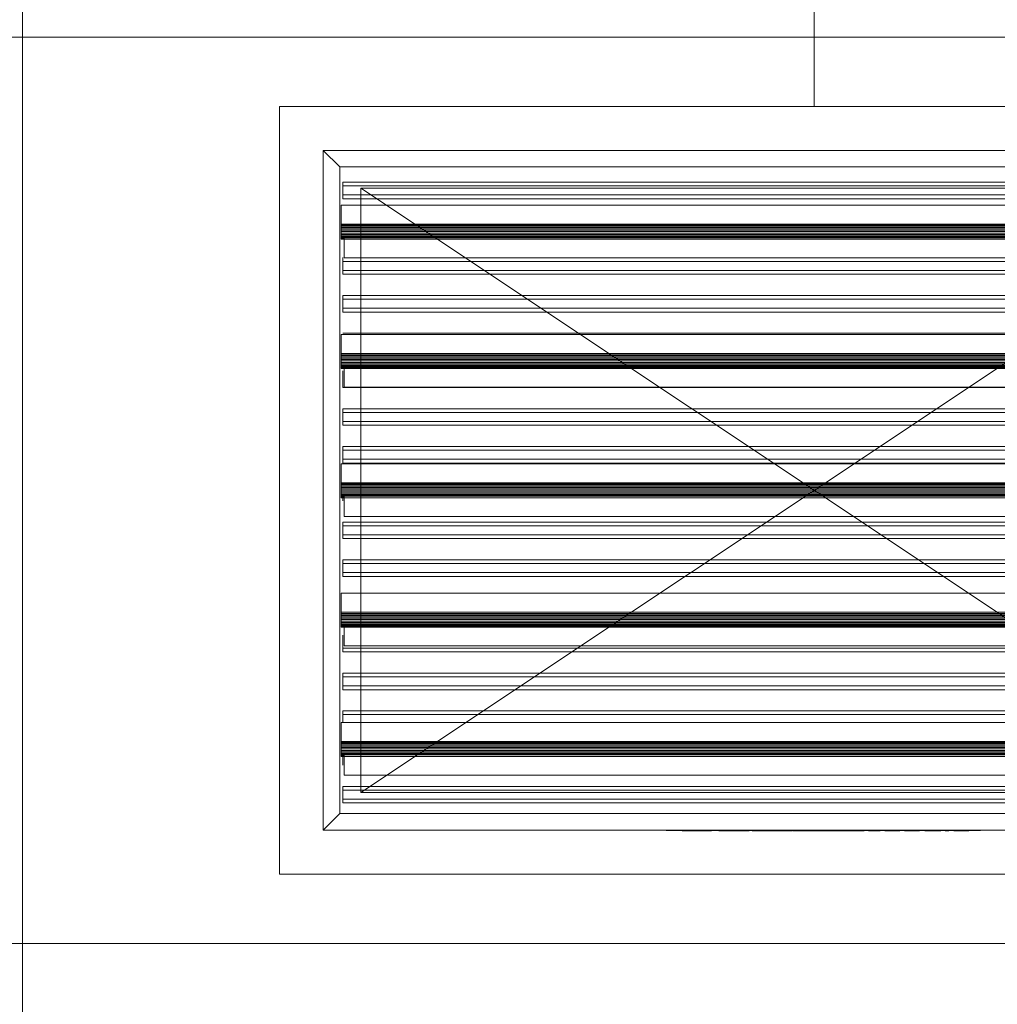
# Model space of a CAD drawing. Header units: metres. Extents: x 3 to 42.2, y -72.9 to -48.7.
# Tile 43 of 189: x 35.176 to 35.5, y -59.155 to -58.829. Entities that reach past the tile are written whole.
import ezdxf

# ---------------------------------------------------------------- set-up
doc = ezdxf.new("R2010")
doc.units = ezdxf.units.M
doc.layers.add('A-DETL', color=7, linetype='Continuous', lineweight=18, true_color=0x00a600)
doc.layers.add('M-HVAC-CDFF-IDEN', color=1, linetype='Continuous', lineweight=9, true_color=0xff0000)
doc.layers.add('A-WALL', color=7, linetype='Continuous', lineweight=18)
doc.layers.add('DUTOS', color=7, linetype='Continuous', lineweight=18)

# ---------------------------------------------------------------- blocks, each defined once
blk = doc.blocks.new('4 GRE - ESCOLA DE CINEMA E AUDIOVISUAL CINE REX R07_rvt-1-1PAV')
at = {"layer": 'A-WALL', "color": 253, "true_color": 0xaaaaaa}
blk.add_line((35.17710015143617, -61.48547817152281), (35.17710015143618, -57.79547817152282), dxfattribs=at)
blk = doc.blocks.new('AH-0-AG 325x225 - TROX_AH-AG_325x225_dxf_QMODEL_0d9cd228_d937_4706_94e6_7aa7153388bd-V83-1PAV')
at = {"layer": 'A-DETL', "color": 1, "true_color": 0xff0000}
for p, q in [((-0.1770000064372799, -0.1269999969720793), (-0.1770000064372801, 0.1269999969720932)), ((0.1770000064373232, 0.1269999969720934), (-0.1770000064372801, 0.1269999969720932)), ((-0.1770000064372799, -0.1269999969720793), (-0.1770000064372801, 0.1269999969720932)), ((0.1770000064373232, 0.1269999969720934), (-0.1770000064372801, 0.1269999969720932)), ((-0.1625000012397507, 0.112500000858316), (-0.1569999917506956, 0.1070000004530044)), ((-0.1625000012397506, -0.1125000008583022), (-0.1625000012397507, 0.112500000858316)), ((0.1625000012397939, 0.1125000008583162), (-0.1625000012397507, 0.112500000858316)), ((-0.1625000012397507, 0.112500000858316), (-0.1569999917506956, 0.1070000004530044)), ((-0.1625000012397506, -0.1125000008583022), (-0.1625000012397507, 0.112500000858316)), ((-0.1569999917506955, -0.1070000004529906), (-0.1569999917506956, 0.1070000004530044)), ((-0.1569999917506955, -0.1070000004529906), (-0.1569999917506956, 0.1070000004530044)), ((0.1569999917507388, 0.1070000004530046), (-0.1569999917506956, 0.1070000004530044)), ((-0.1559999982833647, 0.101999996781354), (0.1559999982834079, 0.1019999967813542)), ((-0.1559999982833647, 0.101999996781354), (-0.1559999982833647, 0.1007500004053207)), ((0.1559999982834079, 0.1007500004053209), (-0.1559999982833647, 0.1007500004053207)), ((-0.1559999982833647, 0.1007500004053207), (-0.1559999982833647, 0.09775000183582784)), ((-0.1559999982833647, 0.09649999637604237), (-0.1559999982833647, 0.09775000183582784)), ((0.1559999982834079, 0.0977500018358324), (-0.1559999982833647, 0.09775000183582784)), ((0.1559999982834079, 0.0964999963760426), (-0.1559999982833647, 0.09649999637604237)), ((0.1554999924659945, 0.09430820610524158), (-0.1565000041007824, 0.09430820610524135)), ((-0.1565000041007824, 0.09430820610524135), (-0.1565000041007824, 0.08790969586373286)), ((-0.1565000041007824, 0.08810000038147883), (-0.1565000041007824, 0.08805196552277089)), ((-0.1565000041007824, 0.08810000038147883), (0.1565000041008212, 0.08810000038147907)), ((-0.1565000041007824, 0.08805196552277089), (-0.1565000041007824, 0.08790969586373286)), ((-0.1565000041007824, 0.08805196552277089), (0.1565000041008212, 0.08805196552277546)), ((-0.1565000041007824, 0.08790969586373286), (-0.1565000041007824, 0.08767867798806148)), ((-0.1565000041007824, 0.08790969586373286), (0.1565000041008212, 0.0879096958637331)), ((-0.1565000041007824, 0.08767867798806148), (-0.1565000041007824, 0.08736776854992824)), ((-0.1565000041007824, 0.08767867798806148), (0.1565000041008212, 0.08767867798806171)), ((-0.1565000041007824, 0.08736776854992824), (-0.1565000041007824, 0.08698892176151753)), ((-0.1565000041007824, 0.08736776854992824), (0.1565000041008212, 0.08736776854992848)), ((-0.1565000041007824, 0.08698892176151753), (-0.1565000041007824, 0.08655670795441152)), ((-0.1565000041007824, 0.08698892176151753), (0.1565000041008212, 0.08698892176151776)), ((-0.1565000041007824, 0.08655670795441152), (-0.1565000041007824, 0.08608772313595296)), ((-0.1565000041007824, 0.08655670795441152), (0.1565000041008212, 0.08655670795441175)), ((-0.1565000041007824, 0.08608772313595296), (-0.1565000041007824, 0.08559999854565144)), ((-0.1565000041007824, 0.08608772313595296), (0.1565000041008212, 0.0860877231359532)), ((-0.1565000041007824, 0.08559999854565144), (-0.1565000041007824, 0.08511227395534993)), ((-0.1565000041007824, 0.08559999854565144), (0.1565000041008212, 0.08559999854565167)), ((-0.1565000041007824, 0.08511227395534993), (-0.1565000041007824, 0.08464328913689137)), ((-0.1565000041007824, 0.08511227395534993), (0.1565000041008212, 0.08511227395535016)), ((-0.1565000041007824, 0.08464328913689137), (-0.1565000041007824, 0.08421107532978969)), ((-0.1565000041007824, 0.08464328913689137), (0.1565000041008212, 0.08464328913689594)), ((-0.1565000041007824, 0.08421107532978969), (-0.1565000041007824, 0.08383222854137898)), ((-0.1565000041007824, 0.08421107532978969), (0.1565000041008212, 0.08421107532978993)), ((-0.1565000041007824, 0.08383222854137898), (-0.1565000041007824, 0.08352132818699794)), ((-0.1565000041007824, 0.08383222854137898), (0.1565000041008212, 0.08383222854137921)), ((-0.1565000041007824, 0.08352132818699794), (-0.1565000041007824, 0.08329030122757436)), ((-0.1565000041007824, 0.08352132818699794), (-0.1554999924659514, 0.08352132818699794)), ((-0.1565000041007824, 0.08329030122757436), (-0.1565000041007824, 0.08314804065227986)), ((-0.1565000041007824, 0.08329030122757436), (-0.1554999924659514, 0.08329030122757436)), ((-0.1565000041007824, 0.08309999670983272), (-0.1565000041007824, 0.08314804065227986)), ((-0.1565000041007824, 0.08314804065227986), (-0.1554999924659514, 0.08314804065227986)), ((-0.1565000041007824, 0.08309999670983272), (0.1565000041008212, 0.08309999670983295)), ((0.1565000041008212, 0.08360000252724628), (-0.1554999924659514, 0.08360000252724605)), ((-0.1554999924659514, 0.08360000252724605), (-0.1554999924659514, 0.07689180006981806)), ((-0.1559999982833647, 0.07699999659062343), (-0.1559999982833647, 0.0757500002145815)), ((0.1559999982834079, 0.07575000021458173), (-0.1559999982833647, 0.0757500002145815)), ((-0.1559999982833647, 0.0757500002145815), (-0.1559999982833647, 0.07275000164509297)), ((-0.1554999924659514, 0.07689180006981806), (0.1565000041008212, 0.0768918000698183)), ((-0.1559999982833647, 0.07150000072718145), (-0.1559999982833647, 0.07275000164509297)), ((0.1559999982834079, 0.0727500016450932), (-0.1559999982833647, 0.07275000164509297)), ((0.1559999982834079, 0.07150000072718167), (-0.1559999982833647, 0.07150000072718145)), ((-0.1559999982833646, 0.06450000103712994), (0.1559999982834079, 0.06450000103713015)), ((-0.1559999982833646, 0.06450000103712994), (-0.1559999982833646, 0.06325000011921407)), ((0.1559999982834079, 0.06325000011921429), (-0.1559999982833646, 0.06325000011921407)), ((-0.1559999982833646, 0.06325000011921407), (-0.1559999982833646, 0.06025000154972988)), ((-0.1559999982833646, 0.05900000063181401), (-0.1559999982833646, 0.06025000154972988)), ((0.1559999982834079, 0.0602500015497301), (-0.1559999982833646, 0.06025000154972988)), ((0.1559999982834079, 0.05900000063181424), (-0.1559999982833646, 0.05900000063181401)), ((0.1554999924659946, 0.0515082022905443), (-0.1565000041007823, 0.05150820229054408)), ((-0.1565000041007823, 0.05150820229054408), (-0.1565000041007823, 0.0447999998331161)), ((-0.1559999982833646, 0.05200000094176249), (0.1559999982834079, 0.05200000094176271)), ((-0.1565000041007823, 0.04530000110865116), (0.1565000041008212, 0.04530000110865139)), ((-0.1565000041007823, 0.04487867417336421), (-0.1565000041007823, 0.04456776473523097)), ((-0.1565000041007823, 0.0447999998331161), (0.1554999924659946, 0.04479999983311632)), ((-0.1565000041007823, 0.04456776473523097), (-0.1565000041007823, 0.04418892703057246)), ((-0.1565000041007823, 0.04456776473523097), (0.1565000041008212, 0.04456776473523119)), ((-0.1565000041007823, 0.04418892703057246), (-0.1565000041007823, 0.04375670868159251)), ((-0.1565000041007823, 0.04418892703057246), (0.1565000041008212, 0.04418892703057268)), ((-0.1565000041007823, 0.04375670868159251), (-0.1565000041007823, 0.04328772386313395)), ((-0.1565000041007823, 0.04375670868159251), (0.1565000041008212, 0.04375670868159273)), ((-0.1565000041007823, 0.04328772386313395), (-0.1565000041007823, 0.04279999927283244)), ((-0.1565000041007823, 0.04328772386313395), (0.1565000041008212, 0.04328772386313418)), ((-0.1565000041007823, 0.04279999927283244), (-0.1565000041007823, 0.04231227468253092)), ((-0.1565000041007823, 0.04279999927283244), (0.1565000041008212, 0.04279999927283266)), ((-0.1565000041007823, 0.04231227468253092), (-0.1565000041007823, 0.04184328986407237)), ((-0.1565000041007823, 0.04231227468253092), (0.1565000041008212, 0.04231227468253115)), ((-0.1565000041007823, 0.04184328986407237), (-0.1565000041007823, 0.04141107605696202)), ((-0.1565000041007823, 0.04184328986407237), (0.1565000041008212, 0.04184328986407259)), ((-0.1565000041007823, 0.04141107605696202), (-0.1565000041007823, 0.04103223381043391)), ((-0.1565000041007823, 0.04141107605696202), (0.1565000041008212, 0.04141107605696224)), ((-0.1565000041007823, 0.04103223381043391), (-0.1565000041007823, 0.04072132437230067)), ((-0.1565000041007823, 0.04103223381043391), (0.1565000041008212, 0.04103223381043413)), ((-0.1565000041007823, 0.04072132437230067), (-0.1565000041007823, 0.04049030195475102)), ((-0.1565000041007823, 0.04072132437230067), (0.1565000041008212, 0.04072132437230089)), ((-0.1565000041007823, 0.04049030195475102), (-0.1565000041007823, 0.04034803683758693)), ((-0.1565000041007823, 0.04049030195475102), (0.1565000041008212, 0.04049030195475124)), ((-0.1565000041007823, 0.04030000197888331), (-0.1565000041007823, 0.04034803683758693)), ((-0.1565000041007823, 0.04034803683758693), (0.1565000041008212, 0.04034803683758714)), ((-0.1565000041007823, 0.04030000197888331), (0.1565000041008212, 0.04030000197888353)), ((-0.1559999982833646, 0.03950000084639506), (-0.1559999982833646, 0.03824999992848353)), ((-0.1554999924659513, 0.04049030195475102), (-0.1554999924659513, 0.03409179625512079)), ((-0.1559999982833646, 0.03824999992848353), (-0.1559999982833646, 0.03524999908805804)), ((-0.1559999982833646, 0.03400000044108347), (-0.1559999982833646, 0.03524999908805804)), ((0.1559999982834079, 0.0340000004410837), (-0.1559999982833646, 0.03400000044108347)), ((-0.1554999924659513, 0.03409179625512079), (0.1565000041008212, 0.03409179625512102)), ((-0.1559999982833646, 0.02700000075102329), (0.1559999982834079, 0.02700000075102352)), ((-0.1559999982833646, 0.02700000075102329), (-0.1559999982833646, 0.02574999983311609)), ((0.1559999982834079, 0.02574999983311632), (-0.1559999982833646, 0.02574999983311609)), ((-0.1559999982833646, 0.02574999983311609), (-0.1559999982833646, 0.0227499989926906)), ((-0.1559999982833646, 0.02150000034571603), (-0.1559999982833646, 0.0227499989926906)), ((0.1559999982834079, 0.02274999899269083), (-0.1559999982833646, 0.0227499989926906)), ((0.1559999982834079, 0.02150000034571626), (-0.1559999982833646, 0.02150000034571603)), ((-0.1559999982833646, 0.01449999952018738), (0.1559999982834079, 0.0144999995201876)), ((-0.1559999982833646, 0.01449999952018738), (-0.1559999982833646, 0.01324999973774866)), ((0.1559999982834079, 0.01324999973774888), (-0.1559999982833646, 0.01324999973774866)), ((-0.1559999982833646, 0.01324999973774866), (-0.1559999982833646, 0.01025000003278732)), ((-0.1559999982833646, 0.00900000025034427), (-0.1559999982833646, 0.01025000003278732)), ((0.1559999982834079, 0.01025000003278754), (-0.1559999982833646, 0.01025000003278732)), ((0.1554999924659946, 0.008708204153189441), (-0.1565000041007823, 0.008708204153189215)), ((-0.1565000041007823, 0.008708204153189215), (-0.1565000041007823, 0.002309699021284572)), ((0.1559999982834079, 0.009000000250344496), (-0.1559999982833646, 0.00900000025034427)), ((-0.1565000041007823, 0.002500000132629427), (-0.1565000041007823, 0.002451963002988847)), ((-0.1565000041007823, 0.002500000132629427), (0.1565000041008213, 0.002500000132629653)), ((-0.1565000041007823, 0.002451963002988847), (-0.1565000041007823, 0.002309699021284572)), ((-0.1565000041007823, 0.002451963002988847), (0.1565000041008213, 0.002451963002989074)), ((-0.1565000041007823, 0.002309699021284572), (-0.1565000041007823, 0.002078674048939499)), ((-0.1565000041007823, 0.002309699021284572), (0.1565000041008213, 0.002309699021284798)), ((-0.1565000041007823, 0.002078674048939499), (-0.1565000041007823, 0.001767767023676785)), ((-0.1565000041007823, 0.002078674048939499), (0.1565000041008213, 0.002078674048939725)), ((-0.1565000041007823, 0.001767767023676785), (-0.1565000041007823, 0.001388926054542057)), ((-0.1565000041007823, 0.001767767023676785), (0.1565000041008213, 0.001767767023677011)), ((-0.1565000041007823, 0.001388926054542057), (-0.1565000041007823, 0.0009567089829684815)), ((-0.1565000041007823, 0.001388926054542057), (0.1565000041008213, 0.001388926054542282)), ((-0.1565000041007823, 0.0009567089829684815), (-0.1565000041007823, 0.000487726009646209)), ((-0.1565000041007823, 0.0009567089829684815), (0.1565000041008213, 0.0009567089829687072)), ((-0.1565000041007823, 0.000487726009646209), (-0.1565000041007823, 4.759964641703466e-15)), ((-0.1565000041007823, 0.000487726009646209), (0.1565000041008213, 0.0004877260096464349)), ((-0.1565000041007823, 4.759964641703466e-15), (-0.1565000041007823, -0.0004877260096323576)), ((-0.1565000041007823, 4.759964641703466e-15), (0.1565000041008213, 4.985839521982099e-15)), ((-0.1565000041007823, -0.0004877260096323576), (-0.1565000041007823, -0.00095670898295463)), ((-0.1565000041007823, -0.0004877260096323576), (0.1565000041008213, -0.0004877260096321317)), ((-0.1565000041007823, -0.00095670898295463), (-0.1565000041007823, -0.001388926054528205)), ((-0.1565000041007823, -0.00095670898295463), (0.1565000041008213, -0.0009567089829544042)), ((-0.1565000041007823, -0.001388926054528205), (-0.1565000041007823, -0.001767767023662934)), ((-0.1565000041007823, -0.001388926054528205), (0.1565000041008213, -0.001388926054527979)), ((-0.1565000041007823, -0.001767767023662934), (-0.1565000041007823, -0.002078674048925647)), ((-0.1565000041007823, -0.001767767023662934), (0.1565000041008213, -0.001767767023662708)), ((-0.1565000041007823, -0.002078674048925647), (-0.1565000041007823, -0.002309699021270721)), ((-0.1565000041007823, -0.002078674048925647), (-0.1554999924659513, -0.002078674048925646)), ((-0.1565000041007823, -0.002309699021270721), (-0.1565000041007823, -0.002451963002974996)), ((-0.1565000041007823, -0.002309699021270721), (-0.1554999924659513, -0.00230969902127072)), ((-0.1565000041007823, -0.002500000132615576), (-0.1565000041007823, -0.002451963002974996)), ((-0.1565000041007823, -0.002451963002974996), (-0.1554999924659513, -0.002451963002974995)), ((-0.1565000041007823, -0.002500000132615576), (0.1565000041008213, -0.002500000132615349)), ((-0.1559999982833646, -0.003500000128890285), (-0.1559999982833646, -0.002309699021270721)), ((0.1565000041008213, -0.001999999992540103), (-0.1554999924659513, -0.001999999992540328)), ((-0.1554999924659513, -0.001999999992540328), (-0.1554999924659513, -0.008708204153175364)), ((0.1565000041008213, -0.008708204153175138), (-0.1554999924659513, -0.008708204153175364)), ((-0.1559999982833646, -0.01049999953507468), (0.1559999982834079, -0.01049999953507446)), ((-0.1559999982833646, -0.01049999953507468), (-0.1559999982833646, -0.01175000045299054)), ((0.1559999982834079, -0.01175000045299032), (-0.1559999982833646, -0.01175000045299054)), ((-0.1559999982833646, -0.01175000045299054), (-0.1559999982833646, -0.01475000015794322)), ((-0.1559999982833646, -0.0159999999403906), (-0.1559999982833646, -0.01475000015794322)), ((0.1559999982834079, -0.014750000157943), (-0.1559999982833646, -0.01475000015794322)), ((0.1559999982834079, -0.01599999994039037), (-0.1559999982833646, -0.0159999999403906)), ((-0.1559999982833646, -0.02299999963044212), (0.1559999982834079, -0.02299999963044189)), ((-0.1559999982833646, -0.02299999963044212), (-0.1559999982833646, -0.02425000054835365)), ((0.155999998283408, -0.02425000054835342), (-0.1559999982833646, -0.02425000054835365)), ((-0.1559999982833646, -0.02425000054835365), (-0.1559999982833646, -0.02724999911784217)), ((-0.1559999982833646, -0.0285000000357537), (-0.1559999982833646, -0.02724999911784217)), ((0.155999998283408, -0.02724999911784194), (-0.1559999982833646, -0.02724999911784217)), ((0.155999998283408, -0.02850000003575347), (-0.1559999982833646, -0.0285000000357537)), ((0.1554999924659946, -0.03409179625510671), (-0.1565000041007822, -0.03409179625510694)), ((-0.1565000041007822, -0.03409179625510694), (-0.1565000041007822, -0.04079999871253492)), ((-0.1565000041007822, -0.04030000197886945), (0.1565000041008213, -0.04030000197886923)), ((-0.1565000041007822, -0.04072132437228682), (-0.1565000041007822, -0.04103223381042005)), ((-0.1565000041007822, -0.04079999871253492), (0.1554999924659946, -0.0407999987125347)), ((-0.1565000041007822, -0.04103223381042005), (-0.1565000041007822, -0.04141107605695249)), ((-0.1565000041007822, -0.04103223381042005), (0.1565000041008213, -0.04103223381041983)), ((-0.1565000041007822, -0.04141107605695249), (-0.1565000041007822, -0.04184328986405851)), ((-0.1565000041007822, -0.04141107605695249), (0.1565000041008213, -0.04141107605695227)), ((-0.1565000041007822, -0.04184328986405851), (-0.1565000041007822, -0.04231227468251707)), ((-0.1565000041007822, -0.04184328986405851), (0.1565000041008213, -0.04184328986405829)), ((-0.1565000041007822, -0.04231227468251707), (-0.1565000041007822, -0.04279999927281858)), ((-0.1565000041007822, -0.04231227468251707), (0.1565000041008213, -0.04231227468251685)), ((-0.1565000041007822, -0.04279999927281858), (-0.1565000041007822, -0.0432877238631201)), ((-0.1565000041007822, -0.04279999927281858), (0.1565000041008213, -0.04279999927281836)), ((-0.1565000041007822, -0.0432877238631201), (-0.1565000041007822, -0.04375670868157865)), ((-0.1565000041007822, -0.0432877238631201), (0.1565000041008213, -0.04328772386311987)), ((-0.1565000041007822, -0.04375670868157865), (-0.1565000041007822, -0.0441889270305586)), ((-0.1565000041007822, -0.04375670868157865), (0.1565000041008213, -0.04375670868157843)), ((-0.1565000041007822, -0.0441889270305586), (-0.1565000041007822, -0.04456776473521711)), ((-0.1565000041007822, -0.0441889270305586), (0.1565000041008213, -0.04418892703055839)), ((-0.1565000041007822, -0.04456776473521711), (-0.1565000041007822, -0.04487867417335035)), ((-0.1565000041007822, -0.04456776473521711), (0.1565000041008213, -0.04456776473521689)), ((-0.1565000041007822, -0.04487867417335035), (-0.1565000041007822, -0.04510970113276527)), ((-0.1565000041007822, -0.04487867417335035), (0.1565000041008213, -0.04487867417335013)), ((-0.1565000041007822, -0.04510970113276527), (-0.1565000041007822, -0.04525196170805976)), ((-0.1565000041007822, -0.04510970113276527), (0.1565000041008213, -0.04510970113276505)), ((-0.1565000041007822, -0.04530000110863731), (-0.1565000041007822, -0.04525196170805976)), ((-0.1565000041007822, -0.04525196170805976), (0.1565000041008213, -0.04525196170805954)), ((-0.1565000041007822, -0.04530000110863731), (0.1565000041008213, -0.04530000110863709)), ((-0.1554999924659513, -0.04510970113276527), (-0.1554999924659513, -0.05150820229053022)), ((-0.1559999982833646, -0.04799999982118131), (-0.1559999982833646, -0.04925000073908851)), ((-0.1559999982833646, -0.04925000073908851), (-0.1559999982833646, -0.05224999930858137)), ((-0.1554999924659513, -0.05150820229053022), (0.1565000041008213, -0.05150820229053)), ((-0.1559999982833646, -0.05350000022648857), (-0.1559999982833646, -0.05224999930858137)), ((0.155999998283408, -0.05224999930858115), (-0.1559999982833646, -0.05224999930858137)), ((0.155999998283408, -0.05350000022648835), (-0.1559999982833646, -0.05350000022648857)), ((-0.1559999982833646, -0.06049999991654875), (0.155999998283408, -0.06049999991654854)), ((-0.1559999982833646, -0.06049999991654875), (-0.1559999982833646, -0.06175000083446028)), ((0.155999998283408, -0.06175000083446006), (-0.1559999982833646, -0.06175000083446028)), ((-0.1559999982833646, -0.06175000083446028), (-0.1559999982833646, -0.06474999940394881)), ((-0.1559999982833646, -0.06600000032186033), (-0.1559999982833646, -0.06474999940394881)), ((0.155999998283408, -0.06474999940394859), (-0.1559999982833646, -0.06474999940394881)), ((0.155999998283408, -0.06600000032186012), (-0.1559999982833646, -0.06600000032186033)), ((-0.1559999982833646, -0.07300000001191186), (0.155999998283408, -0.07300000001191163)), ((-0.1559999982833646, -0.07300000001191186), (-0.1559999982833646, -0.07425000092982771)), ((0.155999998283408, -0.0742500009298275), (-0.1559999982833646, -0.07425000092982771)), ((-0.1559999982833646, -0.07425000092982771), (-0.1559999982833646, -0.07689180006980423)), ((0.1554999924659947, -0.07689180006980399), (-0.1565000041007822, -0.07689180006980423)), ((-0.1565000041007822, -0.07689180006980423), (-0.1565000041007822, -0.08329030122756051)), ((-0.1565000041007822, -0.08309999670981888), (-0.1565000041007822, -0.08314804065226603)), ((-0.1565000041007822, -0.08309999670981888), (0.1565000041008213, -0.08309999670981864)), ((-0.1565000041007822, -0.08314804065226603), (-0.1565000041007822, -0.08329030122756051)), ((-0.1565000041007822, -0.08314804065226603), (0.1565000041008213, -0.08314804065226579)), ((-0.1565000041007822, -0.08329030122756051), (-0.1565000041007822, -0.0835213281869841)), ((-0.1565000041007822, -0.08329030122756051), (0.1565000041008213, -0.08329030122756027)), ((-0.1565000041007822, -0.0835213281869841), (-0.1565000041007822, -0.08383222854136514)), ((-0.1565000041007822, -0.0835213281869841), (0.1565000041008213, -0.08352132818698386)), ((-0.1565000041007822, -0.08383222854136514), (-0.1565000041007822, -0.08421107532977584)), ((-0.1565000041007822, -0.08383222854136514), (0.1565000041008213, -0.0838322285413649)), ((-0.1565000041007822, -0.08421107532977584), (-0.1565000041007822, -0.08464328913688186)), ((-0.1565000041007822, -0.08421107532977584), (0.1565000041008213, -0.0842110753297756)), ((-0.1565000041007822, -0.08464328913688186), (-0.1565000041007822, -0.08511227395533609)), ((-0.1565000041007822, -0.08464328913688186), (0.1565000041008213, -0.0846432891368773)), ((-0.1565000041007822, -0.08511227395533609), (-0.1565000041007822, -0.0855999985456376)), ((-0.1565000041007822, -0.08511227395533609), (0.1565000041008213, -0.08511227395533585)), ((-0.1565000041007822, -0.0855999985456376), (-0.1565000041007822, -0.08608772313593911)), ((-0.1565000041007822, -0.0855999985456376), (0.1565000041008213, -0.08559999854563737)), ((-0.1565000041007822, -0.08608772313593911), (-0.1565000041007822, -0.08655670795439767)), ((-0.1565000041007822, -0.08608772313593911), (0.1565000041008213, -0.08608772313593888)), ((-0.1565000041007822, -0.08655670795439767), (-0.1565000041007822, -0.08698892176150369)), ((-0.1565000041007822, -0.08655670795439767), (0.1565000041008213, -0.08655670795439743)), ((-0.1565000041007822, -0.08698892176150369), (-0.1565000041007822, -0.08736776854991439)), ((-0.1565000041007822, -0.08698892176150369), (0.1565000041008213, -0.08698892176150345)), ((-0.1565000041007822, -0.08736776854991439), (-0.1565000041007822, -0.08767867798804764)), ((-0.1565000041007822, -0.08736776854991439), (0.1565000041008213, -0.08736776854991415)), ((-0.1565000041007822, -0.08767867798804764), (-0.1565000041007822, -0.08790969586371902)), ((-0.1565000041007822, -0.08767867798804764), (-0.1554999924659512, -0.08767867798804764)), ((-0.1565000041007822, -0.08790969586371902), (-0.1565000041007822, -0.08805196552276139)), ((-0.1565000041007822, -0.08790969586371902), (-0.1554999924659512, -0.08790969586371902)), ((-0.1559999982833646, -0.08790969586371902), (-0.1559999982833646, -0.08974999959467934)), ((0.1565000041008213, -0.0876000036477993), (-0.1554999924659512, -0.08760000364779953)), ((-0.1554999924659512, -0.08760000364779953), (-0.1554999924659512, -0.09430820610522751)), ((-0.1565000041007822, -0.088100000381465), (-0.1565000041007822, -0.08805196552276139)), ((-0.1565000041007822, -0.08805196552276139), (-0.1554999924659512, -0.08805196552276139)), ((-0.1565000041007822, -0.088100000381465), (0.1565000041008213, -0.08810000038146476)), ((-0.1559999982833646, -0.09099999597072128), (-0.1559999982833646, -0.08974999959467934)), ((-0.1554999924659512, -0.09430820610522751), (0.1565000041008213, -0.09430820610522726)), ((-0.1559999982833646, -0.09799999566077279), (0.155999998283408, -0.09799999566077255)), ((-0.1559999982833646, -0.09799999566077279), (-0.1559999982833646, -0.09925000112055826)), ((0.155999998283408, -0.09925000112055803), (-0.1559999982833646, -0.09925000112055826)), ((-0.1559999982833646, -0.09925000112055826), (-0.1559999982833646, -0.1022499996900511)), ((-0.1559999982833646, -0.1034999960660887), (-0.1559999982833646, -0.1022499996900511)), ((0.155999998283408, -0.1022499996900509), (-0.1559999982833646, -0.1022499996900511)), ((0.155999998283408, -0.1034999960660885), (-0.1559999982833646, -0.1034999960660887)), ((-0.1569999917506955, -0.1070000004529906), (-0.1625000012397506, -0.1125000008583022)), ((-0.1569999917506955, -0.1070000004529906), (-0.1625000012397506, -0.1125000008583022)), ((0.1569999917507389, -0.1070000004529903), (-0.1569999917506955, -0.1070000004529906)), ((0.1625000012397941, -0.1125000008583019), (-0.1625000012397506, -0.1125000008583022)), ((0.05499999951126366, -0.1126000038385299), (-0.0489999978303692, -0.11260000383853)), ((-0.0489999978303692, -0.11260000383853), (0.05499999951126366, -0.1126000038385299)), ((-0.04046499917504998, -0.1126999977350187), (-0.04371500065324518, -0.1126999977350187)), ((-0.04046499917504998, -0.1126999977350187), (-0.04371500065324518, -0.1126999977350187)), ((-0.03721499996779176, -0.1126999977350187), (-0.04046499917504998, -0.1126999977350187)), ((-0.04046499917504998, -0.1126999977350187), (-0.03721499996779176, -0.1126999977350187)), ((-0.03396500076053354, -0.1126999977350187), (-0.03721499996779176, -0.1126999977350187)), ((-0.03721499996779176, -0.1126999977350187), (-0.03396500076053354, -0.1126999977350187)), ((-0.02881499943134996, -0.1126999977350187), (-0.03161999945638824, -0.1126999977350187)), ((-0.03161999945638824, -0.1126999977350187), (-0.02882000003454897, -0.1126999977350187)), ((-0.02661000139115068, -0.1126999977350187), (-0.02882000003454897, -0.1126999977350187)), ((-0.02882000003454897, -0.1126999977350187), (-0.02664999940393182, -0.1126999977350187)), ((-0.02882000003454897, -0.1126999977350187), (-0.02563999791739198, -0.1126999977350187)), ((-0.02661000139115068, -0.1126999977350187), (-0.02881499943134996, -0.1126999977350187)), ((-0.02572223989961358, -0.1126999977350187), (-0.02664999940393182, -0.1126999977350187)), ((-0.02581180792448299, -0.1126999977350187), (-0.02661000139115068, -0.1126999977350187)), ((-0.02631295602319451, -0.1126999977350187), (-0.02661000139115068, -0.1126999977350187)), ((-0.02602586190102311, -0.1126999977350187), (-0.02631295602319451, -0.1126999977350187)), ((-0.02575832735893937, -0.1126999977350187), (-0.02602586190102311, -0.1126999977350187)), ((-0.02504034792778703, -0.1126999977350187), (-0.02581180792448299, -0.1126999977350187)), ((-0.02551931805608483, -0.1126999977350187), (-0.02575832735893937, -0.1126999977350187)), ((-0.02572223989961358, -0.1126999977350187), (-0.02548798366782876, -0.1126999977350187)), ((-0.02563999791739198, -0.1126999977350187), (-0.02158000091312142, -0.1126999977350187)), ((-0.02531683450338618, -0.1126999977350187), (-0.02551931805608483, -0.1126999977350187)), ((-0.02548798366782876, -0.1126999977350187), (-0.02529130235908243, -0.1126999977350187)), ((-0.02515765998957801, -0.1126999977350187), (-0.02531683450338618, -0.1126999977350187)), ((-0.02529130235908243, -0.1126999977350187), (-0.0251387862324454, -0.1126999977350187)), ((-0.0250471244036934, -0.1126999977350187), (-0.02515765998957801, -0.1126999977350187)), ((-0.0251387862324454, -0.1126999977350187), (-0.02503554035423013, -0.1126999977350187)), ((-0.02498892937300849, -0.1126999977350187), (-0.0250471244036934, -0.1126999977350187)), ((-0.02432145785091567, -0.1126999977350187), (-0.02504034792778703, -0.1126999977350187)), ((-0.02503554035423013, -0.1126999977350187), (-0.02498502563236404, -0.1126999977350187)), ((-0.02498502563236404, -0.1126999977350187), (-0.02498892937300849, -0.1126999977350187)), ((-0.02367920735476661, -0.1126999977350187), (-0.02432145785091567, -0.1126999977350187)), ((-0.02422448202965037, -0.1126999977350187), (-0.02359500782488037, -0.1126999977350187)), ((-0.02422448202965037, -0.1126999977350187), (-0.02158000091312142, -0.1126999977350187)), ((-0.02313511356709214, -0.1126999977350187), (-0.02367920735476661, -0.1126999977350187)), ((-0.02359500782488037, -0.1126999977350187), (-0.02306650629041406, -0.1126999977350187)), ((-0.02270739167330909, -0.1126999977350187), (-0.02313511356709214, -0.1126999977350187)), ((-0.02306650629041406, -0.1126999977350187), (-0.02265667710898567, -0.1126999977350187)), ((-0.02241036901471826, -0.1126999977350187), (-0.02270739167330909, -0.1126999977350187)), ((-0.02265667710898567, -0.1126999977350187), (-0.02237924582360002, -0.1126999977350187)), ((-0.02225399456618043, -0.1126999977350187), (-0.02241036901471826, -0.1126999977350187)), ((-0.02237924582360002, -0.1126999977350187), (-0.02224350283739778, -0.1126999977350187)), ((-0.02224350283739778, -0.1126999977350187), (-0.02225399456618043, -0.1126999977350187)), ((-0.02038414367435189, -0.1126999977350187), (-0.02050999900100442, -0.1126999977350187)), ((-0.02050999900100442, -0.1126999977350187), (-0.02038414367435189, -0.1126999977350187)), ((-0.02001141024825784, -0.1126999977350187), (-0.02038414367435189, -0.1126999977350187)), ((-0.02038414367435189, -0.1126999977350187), (-0.02001141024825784, -0.1126999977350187)), ((-0.01940612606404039, -0.1126999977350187), (-0.02001141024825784, -0.1126999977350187)), ((-0.02001141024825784, -0.1126999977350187), (-0.01940612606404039, -0.1126999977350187)), ((-0.01859155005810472, -0.1126999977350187), (-0.01940612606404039, -0.1126999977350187)), ((-0.01940612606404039, -0.1126999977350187), (-0.01859155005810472, -0.1126999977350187)), ((-0.01759898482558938, -0.1126999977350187), (-0.01859155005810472, -0.1126999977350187)), ((-0.01859155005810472, -0.1126999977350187), (-0.01759898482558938, -0.1126999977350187)), ((-0.01646657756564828, -0.1126999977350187), (-0.01759898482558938, -0.1126999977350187)), ((-0.01759898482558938, -0.1126999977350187), (-0.01646657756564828, -0.1126999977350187)), ((-0.0172456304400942, -0.1126999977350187), (-0.01731000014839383, -0.1126999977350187)), ((-0.01731000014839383, -0.1126999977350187), (-0.0172456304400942, -0.1126999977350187)), ((-0.01705499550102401, -0.1126999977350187), (-0.0172456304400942, -0.1126999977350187)), ((-0.0172456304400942, -0.1126999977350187), (-0.01705499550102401, -0.1126999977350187)), ((-0.0167454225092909, -0.1126999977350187), (-0.01705499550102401, -0.1126999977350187)), ((-0.01705499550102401, -0.1126999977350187), (-0.0167454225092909, -0.1126999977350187)), ((-0.01632880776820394, -0.1126999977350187), (-0.0167454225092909, -0.1126999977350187)), ((-0.0167454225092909, -0.1126999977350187), (-0.01632880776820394, -0.1126999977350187)), ((-0.0152378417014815, -0.1126999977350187), (-0.01646657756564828, -0.1126999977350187)), ((-0.01646657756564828, -0.1126999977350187), (-0.0152378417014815, -0.1126999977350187)), ((-0.01582116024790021, -0.1126999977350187), (-0.01632880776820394, -0.1126999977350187)), ((-0.01632880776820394, -0.1126999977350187), (-0.01582116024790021, -0.1126999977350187)), ((-0.01524198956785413, -0.1126999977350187), (-0.01582116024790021, -0.1126999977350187)), ((-0.01582116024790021, -0.1126999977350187), (-0.01524198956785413, -0.1126999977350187)), ((-0.01461355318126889, -0.1126999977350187), (-0.01524198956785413, -0.1126999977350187)), ((-0.01524198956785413, -0.1126999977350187), (-0.01461355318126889, -0.1126999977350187)), ((-0.0152378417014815, -0.1126999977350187), (-0.01396000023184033, -0.1126999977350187)), ((-0.0152378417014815, -0.1126999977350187), (-0.01396000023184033, -0.1126999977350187)), ((-0.01396000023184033, -0.1126999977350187), (-0.01461355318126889, -0.1126999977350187)), ((-0.01461355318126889, -0.1126999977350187), (-0.01396000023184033, -0.1126999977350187)), ((-0.01396000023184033, -0.1126999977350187), (-0.01330644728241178, -0.1126999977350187)), ((-0.01396000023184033, -0.1126999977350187), (-0.01268215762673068, -0.1126999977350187)), ((-0.01396000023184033, -0.1126999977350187), (-0.01330644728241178, -0.1126999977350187)), ((-0.01396000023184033, -0.1126999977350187), (-0.01268215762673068, -0.1126999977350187)), ((-0.01330644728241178, -0.1126999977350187), (-0.01267801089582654, -0.1126999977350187)), ((-0.01267801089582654, -0.1126999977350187), (-0.01330644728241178, -0.1126999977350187)), ((-0.01268215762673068, -0.1126999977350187), (-0.01145342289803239, -0.1126999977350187)), ((-0.01145342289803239, -0.1126999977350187), (-0.01268215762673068, -0.1126999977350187)), ((-0.01267801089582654, -0.1126999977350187), (-0.01209884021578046, -0.1126999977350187)), ((-0.01209884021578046, -0.1126999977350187), (-0.01267801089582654, -0.1126999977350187)), ((-0.01209884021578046, -0.1126999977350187), (-0.01159119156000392, -0.1126999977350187)), ((-0.01159119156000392, -0.1126999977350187), (-0.01209884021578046, -0.1126999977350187)), ((-0.01159119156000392, -0.1126999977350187), (-0.01117457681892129, -0.1126999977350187)), ((-0.01117457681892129, -0.1126999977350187), (-0.01159119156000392, -0.1126999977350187)), ((-0.01145342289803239, -0.1126999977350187), (-0.0103210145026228, -0.1126999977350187)), ((-0.0103210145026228, -0.1126999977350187), (-0.01145342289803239, -0.1126999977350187)), ((-0.01117457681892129, -0.1126999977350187), (-0.01086500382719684, -0.1126999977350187)), ((-0.01086500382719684, -0.1126999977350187), (-0.01117457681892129, -0.1126999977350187)), ((-0.01086500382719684, -0.1126999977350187), (-0.01067436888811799, -0.1126999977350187)), ((-0.01067436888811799, -0.1126999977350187), (-0.01086500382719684, -0.1126999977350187)), ((-0.01067436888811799, -0.1126999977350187), (-0.01061000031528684, -0.1126999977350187)), ((-0.01061000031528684, -0.1126999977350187), (-0.01067436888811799, -0.1126999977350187)), ((-0.0103210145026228, -0.1126999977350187), (-0.009328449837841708, -0.1126999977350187)), ((-0.009328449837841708, -0.1126999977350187), (-0.0103210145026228, -0.1126999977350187)), ((-0.009328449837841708, -0.1126999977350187), (-0.00851387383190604, -0.1126999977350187)), ((-0.00851387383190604, -0.1126999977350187), (-0.009328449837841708, -0.1126999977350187)), ((-0.00851387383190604, -0.1126999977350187), (-0.007908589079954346, -0.1126999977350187)), ((-0.007908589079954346, -0.1126999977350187), (-0.00851387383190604, -0.1126999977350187)), ((-0.007908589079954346, -0.1126999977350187), (-0.007535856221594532, -0.1126999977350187)), ((-0.007535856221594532, -0.1126999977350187), (-0.007908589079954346, -0.1126999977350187)), ((-0.007535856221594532, -0.1126999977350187), (-0.007409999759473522, -0.1126999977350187)), ((-0.007409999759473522, -0.1126999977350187), (-0.007535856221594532, -0.1126999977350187)), ((0.001079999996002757, -0.1126999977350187), (-0.00722000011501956, -0.1126999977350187)), ((-0.00722000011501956, -0.1126999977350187), (-0.003850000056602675, -0.1126999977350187)), ((-0.003050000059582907, -0.1126999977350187), (-0.00649000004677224, -0.1126999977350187)), ((-0.00649000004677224, -0.1126999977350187), (-0.003050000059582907, -0.1126999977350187)), ((-0.002259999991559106, -0.1126999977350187), (-0.005700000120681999, -0.1126999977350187)), ((-0.005700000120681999, -0.1126999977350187), (-0.002259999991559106, -0.1126999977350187)), ((-0.001470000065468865, -0.1126999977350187), (-0.004910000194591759, -0.1126999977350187)), ((-0.004910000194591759, -0.1126999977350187), (-0.001470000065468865, -0.1126999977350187)), ((-0.00189999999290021, -0.1126999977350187), (-0.004069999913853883, -0.1126999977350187)), ((-0.004069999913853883, -0.1126999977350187), (-0.002379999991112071, -0.1126999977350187)), ((-0.003850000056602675, -0.1126999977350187), (0.004300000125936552, -0.1126999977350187)), ((-0.00189999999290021, -0.1126999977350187), (-0.002379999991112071, -0.1126999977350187)), ((-0.001250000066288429, -0.1126999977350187), (0.002190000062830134, -0.1126999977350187)), ((-0.001250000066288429, -0.1126999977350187), (-0.0007799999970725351, -0.1126999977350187)), ((0.002190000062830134, -0.1126999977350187), (-0.0007799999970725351, -0.1126999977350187)), ((0.002919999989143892, -0.1126999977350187), (-0.0005199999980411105, -0.1126999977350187)), ((-0.0005199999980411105, -0.1126999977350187), (0.002919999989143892, -0.1126999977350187)), ((-0.0004099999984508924, -0.1126999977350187), (0.001499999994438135, -0.1126999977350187)), ((-0.0004099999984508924, -0.1126999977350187), (6.999999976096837e-05, -0.1126999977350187)), ((0.001499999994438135, -0.1126999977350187), (6.999999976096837e-05, -0.1126999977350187)), ((0.003709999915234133, -0.1126999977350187), (0.0002699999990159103, -0.1126999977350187)), ((0.0002699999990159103, -0.1126999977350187), (0.003709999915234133, -0.1126999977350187)), ((0.004500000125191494, -0.1126999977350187), (0.001059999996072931, -0.1126999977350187)), ((0.001059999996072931, -0.1126999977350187), (0.004500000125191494, -0.1126999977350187)), ((0.001079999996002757, -0.1126999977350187), (0.004300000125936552, -0.1126999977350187)), ((0.00431282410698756, -0.1126999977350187), (0.004239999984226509, -0.1126999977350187)), ((0.004239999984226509, -0.1126999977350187), (0.00431282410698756, -0.1126999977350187)), ((0.004528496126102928, -0.1126999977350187), (0.00431282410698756, -0.1126999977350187)), ((0.00431282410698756, -0.1126999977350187), (0.004528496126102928, -0.1126999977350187)), ((0.00487872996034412, -0.1126999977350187), (0.004528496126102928, -0.1126999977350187)), ((0.004528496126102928, -0.1126999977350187), (0.00487872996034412, -0.1126999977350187)), ((0.005350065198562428, -0.1126999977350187), (0.00487872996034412, -0.1126999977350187)), ((0.00487872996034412, -0.1126999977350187), (0.005350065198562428, -0.1126999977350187)), ((0.005038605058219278, -0.1126999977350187), (0.004980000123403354, -0.1126999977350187)), ((0.004980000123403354, -0.1126999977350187), (0.005038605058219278, -0.1126999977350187)), ((0.005212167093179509, -0.1126999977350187), (0.005038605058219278, -0.1126999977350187)), ((0.005038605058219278, -0.1126999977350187), (0.005212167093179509, -0.1126999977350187)), ((0.005494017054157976, -0.1126999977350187), (0.005212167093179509, -0.1126999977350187)), ((0.005212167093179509, -0.1126999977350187), (0.005494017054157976, -0.1126999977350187)), ((0.005924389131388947, -0.1126999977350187), (0.005350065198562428, -0.1126999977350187)), ((0.005350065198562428, -0.1126999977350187), (0.005924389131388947, -0.1126999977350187)), ((0.005873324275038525, -0.1126999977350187), (0.005494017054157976, -0.1126999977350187)), ((0.005494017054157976, -0.1126999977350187), (0.005873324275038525, -0.1126999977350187)), ((0.006335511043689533, -0.1126999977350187), (0.005873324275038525, -0.1126999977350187)), ((0.005873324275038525, -0.1126999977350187), (0.006335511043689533, -0.1126999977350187)), ((0.006579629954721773, -0.1126999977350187), (0.005924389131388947, -0.1126999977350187)), ((0.005924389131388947, -0.1126999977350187), (0.006579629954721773, -0.1126999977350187)), ((0.006862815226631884, -0.1126999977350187), (0.006335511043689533, -0.1126999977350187)), ((0.006335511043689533, -0.1126999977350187), (0.006862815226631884, -0.1126999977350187)), ((0.007489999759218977, -0.1126999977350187), (0.00649500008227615, -0.1126999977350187)), ((0.00649500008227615, -0.1126999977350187), (0.007504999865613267, -0.1126999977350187)), ((0.007290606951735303, -0.1126999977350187), (0.006579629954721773, -0.1126999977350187)), ((0.006579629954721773, -0.1126999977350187), (0.007290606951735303, -0.1126999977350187)), ((0.007434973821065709, -0.1126999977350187), (0.006862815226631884, -0.1126999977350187)), ((0.006862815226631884, -0.1126999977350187), (0.007434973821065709, -0.1126999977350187)), ((0.007290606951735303, -0.1126999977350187), (0.008030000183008, -0.1126999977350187)), ((0.007290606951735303, -0.1126999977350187), (0.008030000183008, -0.1126999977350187)), ((0.008030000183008, -0.1126999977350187), (0.007434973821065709, -0.1126999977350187)), ((0.007434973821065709, -0.1126999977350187), (0.008030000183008, -0.1126999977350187)), ((0.008507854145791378, -0.1126999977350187), (0.007489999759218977, -0.1126999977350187)), ((0.008587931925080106, -0.1126999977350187), (0.007489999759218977, -0.1126999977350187)), ((0.007489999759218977, -0.1126999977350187), (0.007504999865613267, -0.1126999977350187)), ((0.007499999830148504, -0.1126999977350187), (0.00865000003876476, -0.1126999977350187)), ((0.007499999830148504, -0.1126999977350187), (0.008280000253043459, -0.1126999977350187)), ((0.008030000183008, -0.1126999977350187), (0.008625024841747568, -0.1126999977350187)), ((0.008030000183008, -0.1126999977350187), (0.008769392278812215, -0.1126999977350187)), ((0.008030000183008, -0.1126999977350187), (0.008625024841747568, -0.1126999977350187)), ((0.008030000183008, -0.1126999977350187), (0.008769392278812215, -0.1126999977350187)), ((0.008615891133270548, -0.1126999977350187), (0.008280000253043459, -0.1126999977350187)), ((0.008507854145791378, -0.1126999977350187), (0.008299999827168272, -0.1126999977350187)), ((0.008587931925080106, -0.1126999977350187), (0.008299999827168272, -0.1126999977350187)), ((0.008688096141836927, -0.1126999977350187), (0.008507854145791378, -0.1126999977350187)), ((0.00886622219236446, -0.1126999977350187), (0.008587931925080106, -0.1126999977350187)), ((0.008615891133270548, -0.1126999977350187), (0.008769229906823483, -0.1126999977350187)), ((0.008625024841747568, -0.1126999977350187), (0.009197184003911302, -0.1126999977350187)), ((0.009197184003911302, -0.1126999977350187), (0.008625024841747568, -0.1126999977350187)), ((0.00865000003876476, -0.1126999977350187), (0.0101100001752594, -0.1126999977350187)), ((0.008816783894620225, -0.1126999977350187), (0.008688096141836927, -0.1126999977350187)), ((0.008769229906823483, -0.1126999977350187), (0.008860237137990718, -0.1126999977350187)), ((0.008769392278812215, -0.1126999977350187), (0.009480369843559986, -0.1126999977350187)), ((0.009480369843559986, -0.1126999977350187), (0.008769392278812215, -0.1126999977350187)), ((0.008876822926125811, -0.1126999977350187), (0.008816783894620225, -0.1126999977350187)), ((0.008860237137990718, -0.1126999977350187), (0.008876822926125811, -0.1126999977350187)), ((0.009125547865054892, -0.1126999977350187), (0.00886622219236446, -0.1126999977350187)), ((0.009357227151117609, -0.1126999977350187), (0.009125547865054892, -0.1126999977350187)), ((0.009160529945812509, -0.1126999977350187), (0.009387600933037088, -0.1126999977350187)), ((0.009160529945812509, -0.1126999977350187), (0.0101100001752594, -0.1126999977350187)), ((0.009197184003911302, -0.1126999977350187), (0.009724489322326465, -0.1126999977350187)), ((0.009724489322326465, -0.1126999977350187), (0.009197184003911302, -0.1126999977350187)), ((0.009553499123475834, -0.1126999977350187), (0.009357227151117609, -0.1126999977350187)), ((0.009387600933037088, -0.1126999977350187), (0.00957824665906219, -0.1126999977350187)), ((0.009480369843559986, -0.1126999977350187), (0.01013561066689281, -0.1126999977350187)), ((0.01013561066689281, -0.1126999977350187), (0.009480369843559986, -0.1126999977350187)), ((0.009707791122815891, -0.1126999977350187), (0.009553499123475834, -0.1126999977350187)), ((0.00957824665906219, -0.1126999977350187), (0.009726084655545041, -0.1126999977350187)), ((0.009814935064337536, -0.1126999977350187), (0.009707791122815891, -0.1126999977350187)), ((0.0101100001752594, -0.1126999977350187), (0.009724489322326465, -0.1126999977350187)), ((0.01018667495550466, -0.1126999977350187), (0.009724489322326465, -0.1126999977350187)), ((0.009726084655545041, -0.1126999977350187), (0.009826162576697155, -0.1126999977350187)), ((0.009871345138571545, -0.1126999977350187), (0.009814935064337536, -0.1126999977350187)), ((0.009826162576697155, -0.1126999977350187), (0.009875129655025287, -0.1126999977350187)), ((0.009875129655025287, -0.1126999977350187), (0.009871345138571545, -0.1126999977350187)), ((0.0101100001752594, -0.1126999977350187), (0.01056598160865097, -0.1126999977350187)), ((0.01013561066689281, -0.1126999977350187), (0.01070993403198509, -0.1126999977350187)), ((0.01070993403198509, -0.1126999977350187), (0.01013561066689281, -0.1126999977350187)), ((0.01056598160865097, -0.1126999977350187), (0.01018667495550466, -0.1126999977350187)), ((0.01056598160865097, -0.1126999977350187), (0.01084783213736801, -0.1126999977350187)), ((0.01084783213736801, -0.1126999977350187), (0.01056598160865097, -0.1126999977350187)), ((0.01070993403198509, -0.1126999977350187), (0.01118127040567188, -0.1126999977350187)), ((0.01118127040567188, -0.1126999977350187), (0.01070993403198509, -0.1126999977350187)), ((0.01084783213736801, -0.1126999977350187), (0.01102139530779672, -0.1126999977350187)), ((0.01102139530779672, -0.1126999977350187), (0.01084783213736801, -0.1126999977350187)), ((0.01102139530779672, -0.1126999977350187), (0.01108000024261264, -0.1126999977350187)), ((0.01108000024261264, -0.1126999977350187), (0.01102139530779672, -0.1126999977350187)), ((0.01118127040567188, -0.1126999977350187), (0.01153150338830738, -0.1126999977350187)), ((0.01153150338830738, -0.1126999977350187), (0.01118127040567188, -0.1126999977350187)), ((0.01334000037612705, -0.1126999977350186), (0.01126499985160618, -0.1126999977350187)), ((0.01334000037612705, -0.1126999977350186), (0.01126499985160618, -0.1126999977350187)), ((0.01153150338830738, -0.1126999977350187), (0.01174717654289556, -0.1126999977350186)), ((0.01174717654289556, -0.1126999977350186), (0.01153150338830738, -0.1126999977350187)), ((0.01174717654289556, -0.1126999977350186), (0.01181999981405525, -0.1126999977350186)), ((0.01181999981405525, -0.1126999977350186), (0.01174717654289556, -0.1126999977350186)), ((0.01334000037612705, -0.1126999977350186), (0.01333000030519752, -0.1126999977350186)), ((0.01333000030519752, -0.1126999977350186), (0.01450999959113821, -0.1126999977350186)), ((0.01451500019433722, -0.1126999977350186), (0.01334000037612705, -0.1126999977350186)), ((0.01451500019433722, -0.1126999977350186), (0.01450999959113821, -0.1126999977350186)), ((0.01648500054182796, -0.1126999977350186), (0.01451500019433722, -0.1126999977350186)), ((0.01451500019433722, -0.1126999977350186), (0.01648500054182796, -0.1126999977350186)), ((0.01913999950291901, -0.1126999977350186), (0.01795999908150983, -0.1126999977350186)), ((0.01795999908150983, -0.1126999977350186), (0.01913999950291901, -0.1126999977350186)), ((0.01913999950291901, -0.1126999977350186), (0.02179999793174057, -0.1126999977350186)), ((0.01913999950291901, -0.1126999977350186), (0.02179999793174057, -0.1126999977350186)), ((0.01913999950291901, -0.1126999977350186), (0.02179999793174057, -0.1126999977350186)), ((0.01913999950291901, -0.1126999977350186), (0.02179999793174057, -0.1126999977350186)), ((0.01913999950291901, -0.1126999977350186), (0.02179999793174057, -0.1126999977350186)), ((0.01913999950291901, -0.1126999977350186), (0.02179999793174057, -0.1126999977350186)), ((0.02341032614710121, -0.1126999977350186), (0.02335000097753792, -0.1126999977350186)), ((0.02335000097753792, -0.1126999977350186), (0.02341032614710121, -0.1126999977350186)), ((0.02358905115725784, -0.1126999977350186), (0.02341032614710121, -0.1126999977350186)), ((0.02341032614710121, -0.1126999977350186), (0.02358905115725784, -0.1126999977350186)), ((0.02387949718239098, -0.1126999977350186), (0.02358905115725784, -0.1126999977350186)), ((0.02358905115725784, -0.1126999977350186), (0.02387949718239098, -0.1126999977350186)), ((0.02427081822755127, -0.1126999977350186), (0.02387949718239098, -0.1126999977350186)), ((0.02387949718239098, -0.1126999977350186), (0.02427081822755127, -0.1126999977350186)), ((0.02474839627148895, -0.1126999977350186), (0.02427081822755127, -0.1126999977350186)), ((0.02427081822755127, -0.1126999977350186), (0.02474839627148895, -0.1126999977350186)), ((0.024764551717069, -0.1126999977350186), (0.02472999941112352, -0.1126999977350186)), ((0.02472999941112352, -0.1126999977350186), (0.024764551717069, -0.1126999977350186)), ((0.02529439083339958, -0.1126999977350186), (0.02474839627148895, -0.1126999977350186)), ((0.02474839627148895, -0.1126999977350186), (0.02529439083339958, -0.1126999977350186)), ((0.02486691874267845, -0.1126999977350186), (0.024764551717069, -0.1126999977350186)), ((0.024764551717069, -0.1126999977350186), (0.02486691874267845, -0.1126999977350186)), ((0.02503327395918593, -0.1126999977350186), (0.02486691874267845, -0.1126999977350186)), ((0.02486691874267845, -0.1126999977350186), (0.02503327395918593, -0.1126999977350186)), ((0.02525740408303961, -0.1126999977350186), (0.02503327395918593, -0.1126999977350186)), ((0.02503327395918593, -0.1126999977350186), (0.02525740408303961, -0.1126999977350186)), ((0.02553093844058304, -0.1126999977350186), (0.02525740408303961, -0.1126999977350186)), ((0.02525740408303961, -0.1126999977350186), (0.02553093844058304, -0.1126999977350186)), ((0.02588840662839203, -0.1126999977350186), (0.02529439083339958, -0.1126999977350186)), ((0.02529439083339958, -0.1126999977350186), (0.02588840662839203, -0.1126999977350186)), ((0.0258436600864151, -0.1126999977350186), (0.02553093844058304, -0.1126999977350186)), ((0.02553093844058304, -0.1126999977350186), (0.0258436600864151, -0.1126999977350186)), ((0.02618388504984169, -0.1126999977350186), (0.0258436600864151, -0.1126999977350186)), ((0.0258436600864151, -0.1126999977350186), (0.02618388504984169, -0.1126999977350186)), ((0.02650825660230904, -0.1126999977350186), (0.02588840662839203, -0.1126999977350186)), ((0.02588840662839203, -0.1126999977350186), (0.02650825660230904, -0.1126999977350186)), ((0.02653890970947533, -0.1126999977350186), (0.02618388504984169, -0.1126999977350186)), ((0.02618388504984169, -0.1126999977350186), (0.02653890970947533, -0.1126999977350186)), ((0.02713078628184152, -0.1126999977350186), (0.02650825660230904, -0.1126999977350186)), ((0.02650825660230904, -0.1126999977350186), (0.02713078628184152, -0.1126999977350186)), ((0.02689546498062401, -0.1126999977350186), (0.02653890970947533, -0.1126999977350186)), ((0.02653890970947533, -0.1126999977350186), (0.02689546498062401, -0.1126999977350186)), ((0.02724024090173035, -0.1126999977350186), (0.02689546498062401, -0.1126999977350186)), ((0.02689546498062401, -0.1126999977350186), (0.02724024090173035, -0.1126999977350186)), ((0.02773274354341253, -0.1126999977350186), (0.02713078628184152, -0.1126999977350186)), ((0.02713078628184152, -0.1126999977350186), (0.02773274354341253, -0.1126999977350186)), ((0.02756034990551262, -0.1126999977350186), (0.02724024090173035, -0.1126999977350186)), ((0.02724024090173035, -0.1126999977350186), (0.02756034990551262, -0.1126999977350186)), ((0.02756034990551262, -0.1126999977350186), (0.02795000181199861, -0.1126999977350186)), ((0.02756034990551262, -0.1126999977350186), (0.02795000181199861, -0.1126999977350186)), ((0.02829163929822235, -0.1126999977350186), (0.02773274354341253, -0.1126999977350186)), ((0.02773274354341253, -0.1126999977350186), (0.02829163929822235, -0.1126999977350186)), ((0.02828000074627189, -0.1126999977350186), (0.02795000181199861, -0.1126999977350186)), ((0.02828000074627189, -0.1126999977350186), (0.02795000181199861, -0.1126999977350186)), ((0.02829163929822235, -0.1126999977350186), (0.02828000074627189, -0.1126999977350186)), ((0.02829163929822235, -0.1126999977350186), (0.02828000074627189, -0.1126999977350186)), ((0.02986000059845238, -0.1126999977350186), (0.03103999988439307, -0.1126999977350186)), ((0.03103999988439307, -0.1126999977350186), (0.02986000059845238, -0.1126999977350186)), ((0.03369000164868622, -0.1126999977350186), (0.03103000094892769, -0.1126999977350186)), ((0.03103000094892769, -0.1126999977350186), (0.03103999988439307, -0.1126999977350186)), ((0.03103000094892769, -0.1126999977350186), (0.03369000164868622, -0.1126999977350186)), ((0.03103000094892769, -0.1126999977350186), (0.03103999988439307, -0.1126999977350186)), ((0.03369000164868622, -0.1126999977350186), (0.03370000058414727, -0.1126999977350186)), ((0.03369000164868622, -0.1126999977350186), (0.03370000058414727, -0.1126999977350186)), ((0.03487999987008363, -0.1126999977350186), (0.03370000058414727, -0.1126999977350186)), ((0.03370000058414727, -0.1126999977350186), (0.03487999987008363, -0.1126999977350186)), ((0.03772000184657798, -0.1126999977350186), (0.03654000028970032, -0.1126999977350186)), ((0.03654000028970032, -0.1126999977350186), (0.03772000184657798, -0.1126999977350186)), ((0.04066999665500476, -0.1126999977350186), (0.03772000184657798, -0.1126999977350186)), ((0.04066999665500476, -0.1126999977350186), (0.03772000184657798, -0.1126999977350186)), ((0.04184999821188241, -0.1126999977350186), (0.04066999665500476, -0.1126999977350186)), ((0.04066999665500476, -0.1126999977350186), (0.04184999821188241, -0.1126999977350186)), ((0.04449999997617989, -0.1126999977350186), (0.04331999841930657, -0.1126999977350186)), ((0.04331999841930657, -0.1126999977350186), (0.04449999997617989, -0.1126999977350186)), ((0.04735999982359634, -0.1126999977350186), (0.04617999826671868, -0.1126999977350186)), ((0.04617999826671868, -0.1126999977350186), (0.04735999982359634, -0.1126999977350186)), ((0.04735999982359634, -0.1126999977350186), (0.04763000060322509, -0.1126999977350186)), ((0.04735999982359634, -0.1126999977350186), (0.04763000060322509, -0.1126999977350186)), ((0.04763000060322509, -0.1126999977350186), (0.04950999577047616, -0.1126999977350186)), ((0.04763000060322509, -0.1126999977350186), (0.04950999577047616, -0.1126999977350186)), ((0.04895999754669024, -0.1126999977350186), (0.05119999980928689, -0.1126999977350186)), ((0.04895999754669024, -0.1126999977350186), (0.05119999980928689, -0.1126999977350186)), ((0.05119999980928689, -0.1126999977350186), (0.04950999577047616, -0.1126999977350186)), ((0.05119999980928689, -0.1126999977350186), (0.04950999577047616, -0.1126999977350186)), ((0.1770000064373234, -0.1269999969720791), (-0.1770000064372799, -0.1269999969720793)), ((-0.1770000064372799, -0.1269999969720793), (0.1770000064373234, -0.1269999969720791))]:
    blk.add_line(p, q, dxfattribs=at)
blk = doc.blocks.new('AH-0-AG 325x225 - TROX_AH-AG_325x225_dxf-V84-1PAV')
blk.add_blockref('AH-0-AG 325x225 - TROX_AH-AG_325x225_dxf_QMODEL_0d9cd228_d937_4706_94e6_7aa7153388bd-V83-1PAV', (0, 0))
blk = doc.blocks.new('AH-0-AG 325x225 - AH-0-AG 325x225-V85-1PAV')
blk.add_blockref('AH-0-AG 325x225 - TROX_AH-AG_325x225_dxf-V84-1PAV', (0, 0))

msp = doc.modelspace()

# ---------------------------------------------------------------- linework, layer by layer
at = {"layer": 'A-DETL', "color": 96, "true_color": 0x008000}
for p, q in [((35.28907066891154, -59.08515114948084), (35.28907066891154, -58.88515114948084)), ((35.28907066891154, -58.88515114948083), (35.58907066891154, -58.88515114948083)), ((35.28907066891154, -58.88515114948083), (35.58907066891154, -59.08515114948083)), ((35.58907066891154, -58.88515114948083), (35.28907066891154, -59.08515114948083)), ((35.58907066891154, -59.08515114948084), (35.28907066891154, -59.08515114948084))]:
    msp.add_line(p, q, dxfattribs=at)
at = {"layer": 'DUTOS', "color": 96, "true_color": 0x008000}
for p, q in [((34.63907066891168, -58.83515114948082), (35.6990706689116, -58.83515114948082)), ((34.63907066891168, -59.13515114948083), (35.6990706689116, -59.13515114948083))]:
    msp.add_line(p, q, dxfattribs=at)
at = {"layer": 'M-HVAC-CDFF-IDEN'}
msp.add_line((35.43907066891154, -58.85815115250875), (35.43907066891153, -58.48315115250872), dxfattribs=at)

# ---------------------------------------------------------------- block references
at = {"lineweight": 5}
msp.add_blockref('4 GRE - ESCOLA DE CINEMA E AUDIOVISUAL CINE REX R07_rvt-1-1PAV', (0, 0), dxfattribs=at)
at = {"layer": 'A-DETL', "color": 1, "true_color": 0xff0000}
msp.add_blockref('AH-0-AG 325x225 - AH-0-AG 325x225-V85-1PAV', (35.43907066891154, -58.98515114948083), dxfattribs=at)

doc.saveas('drawing.dxf')
